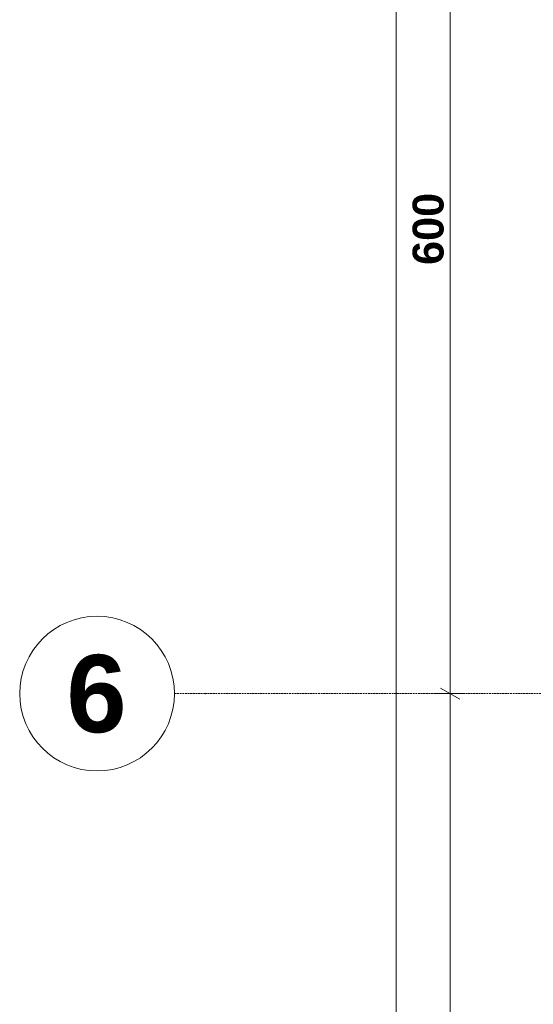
# Model space of a CAD drawing. Extents: x -7314 to 11761, y 144 to 9383.
# Tile 55 of 193: x 468 to 800, y 3586 to 4223. Entities that reach past the tile are written whole.
import ezdxf
from ezdxf.xclip import XClip

# ---------------------------------------------------------------- set-up
doc = ezdxf.new("R2010")
doc.units = 0
doc.header["$MEASUREMENT"] = 0
doc.header["$XCLIPFRAME"] = 0
doc.linetypes.add('Krawędzie ukryte', pattern=[68, 48, -20])
doc.layers.add('FORMA - Arch 01 - 410-K Osie', color=7, linetype='Continuous')
doc.layers.add('FORMA - Arch 04 - Wymiary ogólne', color=7, linetype='Continuous')
doc.styles.add('STYL_AUTOMATYCZNY_6', font='arial.ttf')
doc.styles.add('STYL_AUTOMATYCZNY_9', font='arial.ttf')

# ---------------------------------------------------------------- blocks, each defined once
blk = doc.blocks.new('Rysunek_1_1', base_point=(4185.3, -5972.4))
at = {"layer": 'FORMA - Arch 01 - 410-K Osie', "color": 7, "linetype": 'Krawędzie ukryte', "lineweight": 13, "ltscale": 0.025}
for p, q in [((587.6, 3786.9), (567.67, 3786.9)), ((3420.76, 3786.9), (587.6, 3786.9))]:
    blk.add_line(p, q, dxfattribs=at)
at = {"layer": 'FORMA - Arch 01 - 410-K Osie', "color": 7, "linetype": 'Continuous', "lineweight": 13, "ltscale": 0.025}
blk.add_circle((517.67, 3786.9), 50, dxfattribs=at)
at = {"layer": 'FORMA - Arch 01 - 410-K Osie', "color": 7, "linetype": 'Krawędzie ukryte', "lineweight": 13, "ltscale": 0.025}
blk.add_point((587.6, 3786.9), dxfattribs=at)
blk.add_point((587.6, 3786.9), dxfattribs=at)
at = {"layer": 'FORMA - Arch 04 - Wymiary ogólne', "color": 154, "linetype": 'Continuous', "lineweight": 13, "ltscale": 0.025}
for p, q in [((710.86, 721.9), (710.86, 7923.64)), ((745.86, 3786.9), (745.86, 4386.9)), ((739.61, 3790.51), (752.11, 3783.29)), ((755.23, 3786.9), (736.48, 3786.9)), ((745.86, 3186.9), (745.86, 3786.9))]:
    blk.add_line(p, q, dxfattribs=at)
at = {"layer": 'FORMA - Arch 01 - 410-K Osie', "color": 7, "linetype": 'Continuous', "lineweight": 13, "insert": (536.74, 3811.9), "char_height": 50, "attachment_point": 3, "style": 'STYL_AUTOMATYCZNY_6'}
blk.add_mtext('\\A1;{\\pqr;\\pt0;\\fArial|b1|i0|c238|p0;\\W1.000000;6}', dxfattribs=at)
at = {"layer": 'FORMA - Arch 04 - Wymiary ogólne', "color": 154, "linetype": 'Continuous', "lineweight": 13, "insert": (741.86, 4064.02), "char_height": 20, "width": 45.7634, "attachment_point": 7, "rotation": 90, "style": 'STYL_AUTOMATYCZNY_9'}
blk.add_mtext('\\A1;{\\pql;\\fArial|b1|i0|c238|p0;\\W1.000000;600}', dxfattribs=at)

msp = doc.modelspace()

# ---------------------------------------------------------------- block references
at = {"lineweight": 20}
ref = msp.add_blockref('Rysunek_1_1', (4185.29965, -5972.39804), dxfattribs=at)
XClip(ref).set_block_clipping_path([(254.0251470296, 246.5573808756), (9689.7973583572, 9358.9497337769)])

doc.saveas('drawing.dxf')
